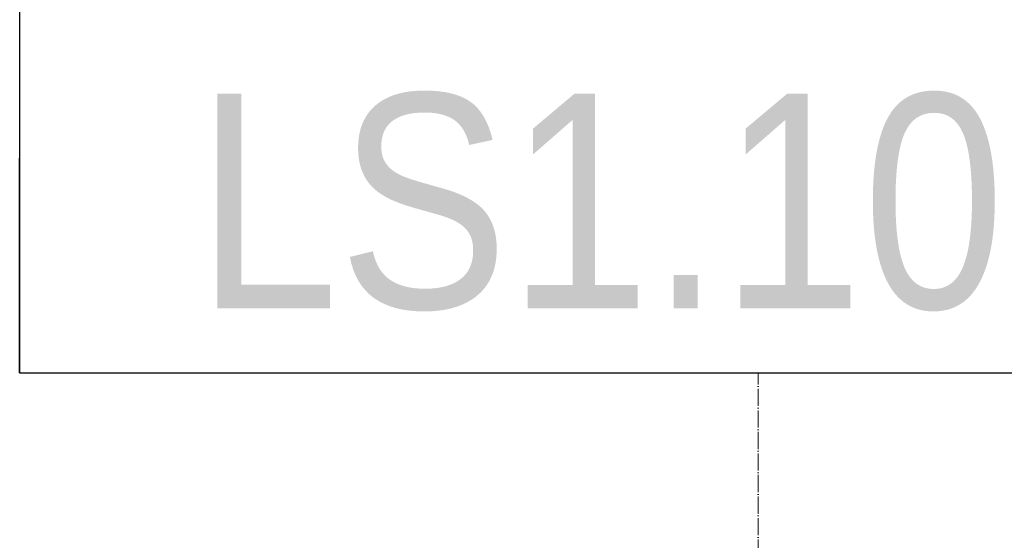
# Model space of a CAD drawing. Header units: millimetres. Extents: x 2069 to 83669, y 801 to 118701.
# Tile 110 of 145: x 15267 to 16413, y 95026 to 95632. Entities that reach past the tile are written whole.
import ezdxf
from ezdxf.enums import TextEntityAlignment as Align

# ---------------------------------------------------------------- set-up
doc = ezdxf.new("R2018")
doc.units = ezdxf.units.MM
doc.set_wipeout_variables(frame=1)
doc.linetypes.add('ADSK_Линия сетки', pattern=[25, 20, -2.5, 0, -2.5])
doc.layers.add('КИП_выноска', color=6, linetype='Continuous', lineweight=25)
doc.layers.add('Оси', color=7, linetype='Continuous', lineweight=9)
doc.styles.add('Arial', font='arial.ttf', dxfattribs={"width": 0.85, "height": 350})
doc.styles.add('GOST 2.304', font='simplex.shx', dxfattribs={"width": 0.65, "oblique": 15})
doc.styles.get("Standard").update_dxf_attribs({"font": 'arial.ttf'})

# ---------------------------------------------------------------- blocks, each defined once
blk = doc.blocks.new('A$C946fac60')
at = {"layer": 'Оси', "color": 253, "linetype": 'ADSK_Линия сетки', "true_color": 0xaaaaaa}
blk.add_line((13172.7, 800), (13172.7, 90869.8), dxfattribs=at)
blk = doc.blocks.new('*U216')
at = {"color": 0, "linetype": 'Continuous', "lineweight": 30, "ltscale": 75, "width": 0.85, "flags": 104}
blk.add_attdef('ПРИМЕЧАНИЕ_1', text='', height=2.5, dxfattribs=at).set_placement((8, 3.611), align=Align.BOTTOM_CENTER)
at = {"color": 0, "lineweight": 30, "style": 'GOST 2.304', "width": 0.85}
for tag, p in [('ИМЯ_КАБЕЛЯ_2', (8, -7.5)), ('ИМЯ_КАБЕЛЯ_3', (8, -12.5)), ('ИМЯ_КАБЕЛЯ_4', (8, -17.5)), ('ИМЯ_КАБЕЛЯ_5', (8, -22.5)), ('ИМЯ_КАБЕЛЯ_6', (8, -27.5)), ('ИМЯ_КАБЕЛЯ_7', (8, -32.5)), ('ИМЯ_КАБЕЛЯ_8', (8, -37.5)), ('ИМЯ_КАБЕЛЯ_9', (8, -42.5))]:
    blk.add_attdef(tag, text='', height=2.5, dxfattribs=at).set_placement(p, align=Align.BOTTOM_CENTER)
at = {"color": 0, "lineweight": 30, "width": 0.85, "flags": 104}
blk.add_attdef('ПРИМЕЧАНИЕ_2', text='', height=2.5, dxfattribs=at).set_placement((8, -7.53), align=Align.BOTTOM_CENTER)
at = {"linetype": 'Continuous'}
blk.add_wipeout([(0, 2.5), (16, 2.5), (16, -2.5), (0, -2.5)], dxfattribs=at)
at = {"color": 0}
blk.add_line((0, -2.5), (0, 0), dxfattribs=at)
at = {"color": 0, "linetype": 'Continuous'}
blk.add_lwpolyline([(0, -2.5), (16, -2.5), (16, 2.5), (0, 2.5)], close=True, dxfattribs=at)
at = {"color": 0, "lineweight": 30, "style": 'GOST 2.304', "width": 0.85}
blk.add_attdef('ИМЯ_КАБЕЛЯ_1', text='', height=2.5, dxfattribs=at).set_placement((8, -2.5), align=Align.BOTTOM_CENTER)

msp = doc.modelspace()

# ---------------------------------------------------------------- block references
msp.add_blockref('A$C946fac60', (2954.3, 22822.3))

# ---------------------------------------------------------------- next in the draw order: block references
at = {"layer": 'КИП_выноска'}
ref = msp.add_blockref('*U216', (15267.2, 95970.1), dxfattribs=dict(at, xscale=100, yscale=100, zscale=100))
lines = msp.add_mtext('\\W0.8500;', dxfattribs={"layer": '0', "color": 0, "lineweight": 30, "insert": (16067.2, 95217.1), "char_height": 2.5, "attachment_point": 1})
ref.add_attrib('ПРИМЕЧАНИЕ_2', '', (16067.2, 95217.1), dxfattribs={"flags": 104}).embed_mtext(lines)

# ---------------------------------------------------------------- next in the draw order: block references
ref = msp.add_blockref('*U216', (15267.2, 95471.1), dxfattribs=dict(at, xscale=100, yscale=100, zscale=100))
ref.add_attrib('ИМЯ_КАБЕЛЯ_1', 'LS1.10.3', dxfattribs={"layer": '0', "color": 0, "lineweight": 30, "height": 250, "style": 'Arial', "width": 0.85}).set_placement((16067.2, 95221.1), align=Align.BOTTOM_CENTER)

doc.saveas('drawing.dxf')
